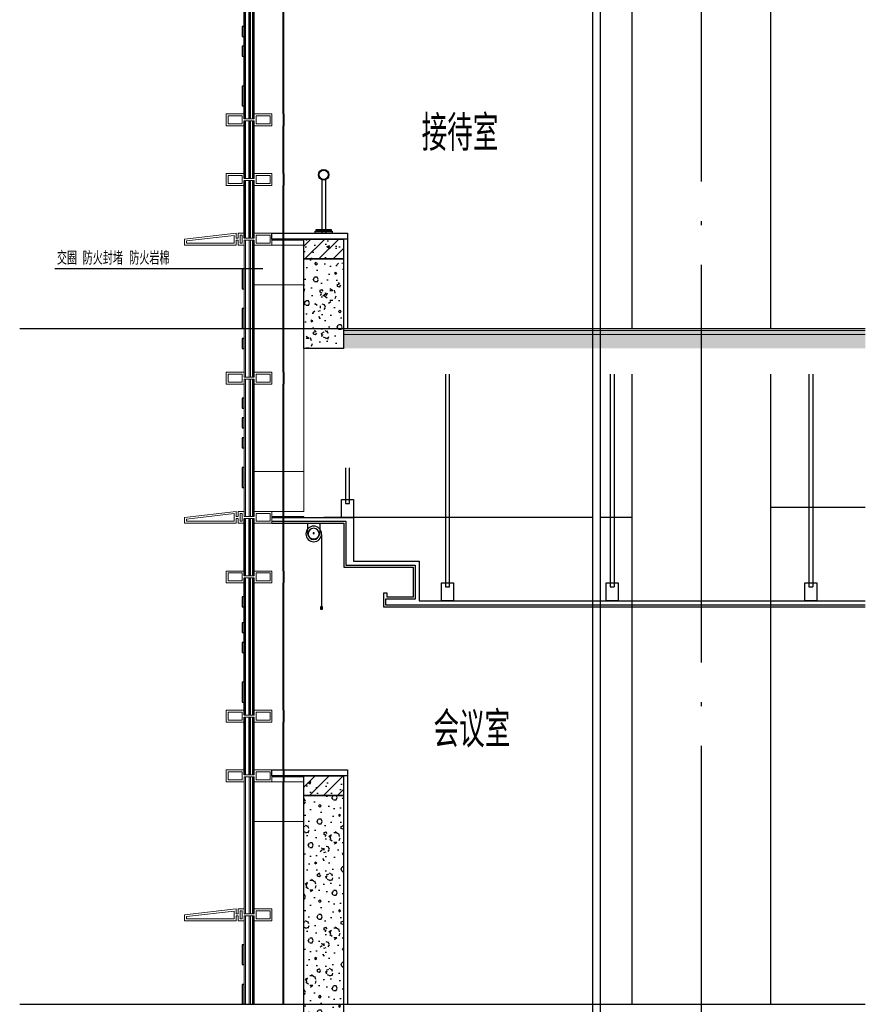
# Model space of a CAD drawing. Extents: x 1147314 to 1218578, y -272074 to -241968.
# Tile 14 of 47: x 1153232 to 1157487, y -256612 to -251658. Entities that reach past the tile are written whole.
import ezdxf

# ---------------------------------------------------------------- set-up
doc = ezdxf.new("R2010")
doc.units = 0
doc.header["$LTSCALE"] = 1000
doc.header["$MEASUREMENT"] = 0
doc.linetypes.add('230303生产综合楼-平面图_t8$0$DOTE', pattern=[2.42, 2, -0.2, 0.02, -0.2])
for name, color, linetype in [('A-DOOR-FIRE', 4, 'Continuous'), ('A-SECT-SURF', 6, 'Continuous'), ('A-看线', 115, 'Continuous'), ('DIM_LEAD', 3, 'Continuous'), ('DIM_SYMB', 3, 'Continuous'), ('DOTE', 1, 'Continuous'), ('FF-窗帘-JYZS', 8, 'Continuous'), ('LY_MC_section A', 140, 'Continuous'), ('PUB_HATCH', 8, 'Continuous'), ('PUB_TEXT', 7, 'Continuous'), ('SURFACE', 6, 'Continuous'), ('WALL', 255, 'Continuous'), ('吊顶', 183, 'Continuous'), ('墙身抹灰', 6, 'Continuous')]:
    doc.layers.add(name, color=color, linetype=linetype)
for name, color, linetype, lineweight in [('A-WALL-INSL', 241, 'Continuous', 0), ('WALL-CURT-GLAZ', 120, 'Continuous', 0), ('WALL-CURT-METL', 211, 'Continuous', 0), ('墙身分层线', 253, 'Continuous', 18)]:
    doc.layers.add(name, color=color, linetype=linetype, lineweight=lineweight)
doc.styles.add('_TCH_DIM', font='SIMPLEX', dxfattribs={"bigfont": 'GBCBIG'})

# ---------------------------------------------------------------- blocks, each defined once
blk = doc.blocks.new('A$C37e4a2ef')
at = {"layer": 'A-看线'}
for points in [[(196, -60), (196, 0)], [(200, -60), (200, 0)]]:
    blk.add_lwpolyline(points, dxfattribs=at)
at = {"layer": 'WALL-CURT-METL'}
for points in [[(140, -60), (50, -60), (50, -35), (0, -35), (0, -60), (-30, -60), (-30, -35), (-40, -35), (-40, -60), (-300, -60), (-300, -30), (-40, 0), (-40, -25), (-30, -25), (-30, 0), (0, 0), (0, -25), (50, -25), (50, 0), (140, 0)], [(-50, -50), (-50, -11.2), (-290, -38.9), (-290, -50)], [(-20, -10), (-10, -10), (-10, -50), (-20, -50)], [(130, -25), (130, -10), (60, -10), (60, -50), (130, -50)]]:
    blk.add_lwpolyline(points, close=True, dxfattribs=at)
blk = doc.blocks.new('A$C42b86bd6')
at = {"layer": 'A-看线'}
for points in [[(286, 0), (286, -60)], [(290, 0), (290, -60)]]:
    blk.add_lwpolyline(points, dxfattribs=at)
at = {"layer": 'WALL-CURT-METL'}
for points in [[(230, -60), (230, 0), (140, 0), (140, -25), (90, -25), (90, 0), (0, 0), (0, -60), (90, -60), (90, -35), (140, -35), (140, -60)], [(80, -25), (80, -10), (10, -10), (10, -50), (80, -50)], [(220, -50), (220, -10), (150, -10), (150, -35), (150, -50)]]:
    blk.add_lwpolyline(points, close=True, dxfattribs=at)
blk = doc.blocks.new('A$C827e71c0')
at = {"layer": 'A-DOOR-FIRE'}
blk.add_blockref('A$C42b86bd6', (-90, 0), dxfattribs=at)
blk = doc.blocks.new('A$Cb5ae1680')
at = {"layer": 'A-看线'}
for points in [[(44, 0), (44, 690)], [(50, 0), (50, 690)], [(196, 25), (196, 665)], [(200, 25), (200, 665)]]:
    blk.add_lwpolyline(points, dxfattribs=at)
at = {"layer": 'LY_MC_section A'}
for points in [[(0, 0), (0, 690)], [(6, 0), (6, 690)], [(25, 0), (25, 690)], [(31, 0), (31, 690)]]:
    blk.add_lwpolyline(points, dxfattribs=at)
blk = doc.blocks.new('A$C071d96ed')
at = {"layer": 'A-看线'}
for points in [[(44, -690), (44, 0)], [(50, -690), (50, 0)], [(196, -665), (196, -25)], [(200, -665), (200, -25)]]:
    blk.add_lwpolyline(points, dxfattribs=at)
at = {"layer": 'WALL-CURT-GLAZ'}
for p, q in [((0, -690), (0, 0)), ((6, -690), (6, 0)), ((25, -690), (25, 0)), ((31, -690), (31, 0))]:
    blk.add_line(p, q, dxfattribs=at)
blk = doc.blocks.new('A$C38d1714a')
at = {"layer": 'A-WALL-INSL'}
blk.add_lwpolyline([(0, 0), (250, 0), (250, -200), (0, -200)], close=True, dxfattribs=at)
blk = doc.blocks.new('A$Ca8bf0082')
at = {"layer": 'FF-窗帘-JYZS'}
blk.add_line((-7.2, -55.8), (-7.2, -424.9), dxfattribs=at)
for points in [[(0, -1.6), (64, -1.6), (64, 0), (0, 0)], [(-11.6, -420.7), (-2.8, -420.7), (-2.8, -432.6), (-11.6, -432.6)], [(-9.6, -422.7), (-4.8, -422.7), (-4.8, -430.6), (-9.6, -430.6)]]:
    blk.add_lwpolyline(points, close=True, dxfattribs=at)
blk.add_lwpolyline([(64, -1.6), (64, -44.8), (63.2, -51.2, -0.871795), (0.8, -51.2), (0, -44.8), (0, -1.6)], format="xyb", dxfattribs=at)
for centre, radius in [((32, -53.2), 39.2), ((32, -53.2), 28), ((32.4, -50.1), 2.73), ((-7.2, -424.9), 1.2)]:
    blk.add_circle(centre, radius, dxfattribs=at)
blk = doc.blocks.new('fr')
at = {"layer": '吊顶'}
for p, q in [((1156202.9, -256841.7), (1156202.9, -257911.6)), ((1156202.9, -256841.7), (1156202.9, -257911.6)), ((1156222.9, -256841.7), (1156222.9, -257911.6)), ((1156222.9, -256841.7), (1156222.9, -257911.6)), ((1157202.9, -256841.7), (1157202.9, -257911.6)), ((1157222.9, -256841.7), (1157222.9, -257911.6)), ((1155374.1, -257911.6), (1155394.1, -257911.6)), ((1156202.9, -257911.6), (1156222.9, -257911.6)), ((1156202.9, -257911.6), (1156222.9, -257911.6)), ((1156202.9, -257911.6), (1156222.9, -257911.6)), ((1156202.9, -257911.6), (1156222.9, -257911.6)), ((1157202.9, -257911.6), (1157222.9, -257911.6)), ((1157202.9, -257911.6), (1157222.9, -257911.6))]:
    blk.add_line(p, q, dxfattribs=at)
for points in [[(1155374.1, -256841.7), (1155374.1, -257911.6), (1155394.1, -257911.6), (1155394.1, -256841.7)], [(1154871.6, -257311.7), (1154871.6, -257491.6), (1154891.6, -257491.6), (1154891.6, -257311.7)], [(1154501.6, -257561.6), (1154911.6, -257561.6), (1154911.6, -257781.6), (1155242.6, -257781.6), (1155242.6, -257981.6), (1157487, -257981.6)], [(1154501.6, -257581.6), (1154872.6, -257581.6), (1154872.6, -257801.6), (1155222.6, -257801.6), (1155222.6, -257973.6), (1155072.6, -257973.6), (1155072.6, -258001.6), (1157487, -258001.6)], [(1154501.6, -257591.6), (1154862.6, -257591.6), (1154862.6, -257811.6), (1155212.6, -257811.6), (1155212.6, -257963.6), (1155081.6, -257963.6), (1155081.6, -257943.6), (1155062.6, -257943.6), (1155062.6, -258011.6), (1157487, -258012.3)]]:
    blk.add_lwpolyline(points, dxfattribs=at)
for points in [[(1154851.6, -257471.6), (1154911.6, -257471.6), (1154911.6, -257561.6), (1154851.6, -257561.6)], [(1155354.1, -257891.6), (1155414.1, -257891.6), (1155414.1, -257981.6), (1155354.1, -257981.6)], [(1156182.9, -257891.6), (1156242.9, -257891.6), (1156242.9, -257981.6), (1156182.9, -257981.6)], [(1156182.9, -257891.6), (1156242.9, -257891.6), (1156242.9, -257981.6), (1156182.9, -257981.6)], [(1157182.9, -257891.6), (1157242.9, -257891.6), (1157242.9, -257981.6), (1157182.9, -257981.6)]]:
    blk.add_lwpolyline(points, close=True, dxfattribs=at)
at = {"layer": 'FF-窗帘-JYZS', "xscale": -1}
blk.add_blockref('A$Ca8bf0082', (1154743.6, -257591.6), dxfattribs=at)

msp = doc.modelspace()

# ---------------------------------------------------------------- hatches: boundary and pattern name
at = {"layer": 'PUB_HATCH'}
h = msp.add_hatch(dxfattribs=at)
h.set_pattern_fill('钢筋混凝土', color=256, scale=20, style=0)
h.set_pattern_definition([(45, (-1050735.197, 116806.666), (-35.3553391, 35.3553391), []), (50, (-1050735.2, 116806.67), (143.4520365, -12.550427), [15, -165]), (355, (-1050735.2, 116806.67), (-27.750267, 150.438427), [12, -132]), (100.4514, (-1050723.24, 116805.62), (115.701876, 137.887908), [12.748038, -140.228422]), (46.1842, (-1050735.2, 116846.67), (213.44821, -33.103803), [22.5, -247.5]), (96.6356, (-1050717.4, 116843.9), (186.932541, 194.823574), [19.122058, -210.3426]), (351.1842, (-1050735.2, 116846.67), (186.93239, 194.82372), [18, -198]), (21, (-1050715.2, 116836.67), (119.3814104, -80.523778), [15, -165]), (326, (-1050715.2, 116836.67), (48.663066, 145.030009), [12, -132]), (71.4514, (-1050705.25, 116829.96), (168.044526, 64.506099), [12.748038, -140.228422]), (37.5, (-1050735.2, 116806.666), (2.4319711, 66.5787708), [0, -130.4, 0, -134, 0, -132.5]), (7.5, (-1050735.2, 116806.666), (52.6139075, 78.8823424), [0, -76.4, 0, -127.4, 0, -50.5]), (327.5, (-1050779.8, 116806.666), (106.7644872, -4.5109743), [0, -50, 0, -156, 0, -207]), (317.5, (-1050799.8, 116806.67), (116.637234, 20.0209965), [0, -65, 0, -103.6, 0, -147])])
h.paths.add_polyline_path([(1154661.6, -252761.6), (1154861.6, -252761.6), (1154861.6, -252861.6), (1154661.6, -252861.6)])
h = msp.add_hatch(dxfattribs=at)
h.set_pattern_fill('加气混凝土', color=256, scale=20, style=0)
h.set_pattern_definition([(0, (-1050664.4, 116733.47), (120, 240), [0, -240]), (0, (-1050804.8, 116701.07), (120, 240), [0, -240]), (0, (-1050726.8, 116698.67), (120, 240), [0, -240]), (0, (-1050641.6, 116769.47), (120, 240), [0, -240]), (0, (-1050741.2, 116686.67), (120, 240), [0, -240]), (0, (-1050617.6, 116920.67), (120, 240), [0, -240]), (0, (-1050690.8, 116901.47), (120, 240), [0, -240]), (0, (-1050652.4, 116871.47), (120, 240), [0, -240]), (0, (-1050848, 116866.67), (120, 240), [0, -240]), (0, (-1050730.4, 116855.87), (120, 240), [0, -240]), (0, (-1050776, 116794.67), (120, 240), [0, -240]), (0, (-1050773.6, 116704.67), (120, 240), [0, -240]), (0, (-1050683.6, 116695.07), (120, 240), [0, -240]), (0, (-1050617.6, 116800.67), (120, 240), [0, -240]), (0, (-1050842, 116763.47), (120, 240), [0, -240]), (0, (-1050821.6, 116804.27), (120, 240), [0, -240]), (0, (-1050728, 116787.47), (120, 240), [0, -240]), (0, (-1050761.6, 116752.67), (120, 240), [0, -240]), (0, (-1050780.8, 116831.87), (120, 240), [0, -240]), (0, (-1050750.8, 116921.87), (120, 240), [0, -240]), (0, (-1050832.4, 116713.07), (120, 240), [0, -240]), (0, (-1050700.4, 116872.67), (120, 240), [0, -240]), (0, (-1050812, 116876.27), (120, 240), [0, -240]), (0, (-1050831.2, 116907.47), (120, 240), [0, -240]), (130.601294, (-1050632.34, 116845.523), (-599.99999337, 720.00000315), [10.536622, -4414.8444]), (18.4349488, (-1050649.483, 116850.095), (599.9999978, 239.9999982), [10.842096, -1507.05116]), (90, (-1050649.48, 116839.81), (120, 240), [10.285714, -469.71426]), (161.565051, (-1050639.197, 116836.38), (-600.000003, 239.9999821), [10.842096, -1507.05116]), (53.1301023, (-1050639.197, 116836.38), (120.0000002, 239.9999999), [11.428572, -1188.5714]), (135, (-1050630.055, 116714.095), (-120.0000145, 239.9999838), [9.697464, -669.12504]), (45, (-1050643.77, 116714.095), (119.9999992, 239.999999), [9.697464, -669.12504]), (135, (-1050636.91, 116707.24), (-120.0000145, 239.9999838), [9.697464, -669.12504]), (45, (-1050636.91, 116707.24), (119.9999992, 239.999999), [9.697464, -669.12504]), (116.565051, (-1050745.48, 116875.24), (-2e-05, 479.999987), [12.77753, -255.5506]), (180, (-1050751.2, 116886.67), (-120, 240), [13.714286, -226.2857]), (63.434949, (-1050770.63, 116875.24), (1e-06, 479.999998), [12.77753, -255.5506]), (116.565051, (-1050764.91, 116863.8), (-2e-05, 479.999987), [12.77753, -255.5506]), (0, (-1050764.9, 116863.8), (120, 240), [13.714286, -226.2857]), (63.434949, (-1050751.2, 116863.8), (1e-06, 479.999998), [12.77753, -255.5506]), (107.102728, (-1050655.1975, 116794.095), (-359.999986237, 1200.000001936), [15.544538, -6513.161]), (143.972626, (-1050659.769, 116808.952), (-2279.9999711, 1679.9999981), [15.544538, -3248.808]), (180, (-1050672.34, 116818.1), (-120, 240), [14.857142, -225.14284]), (36.0273733, (-1050699.769, 116808.952), (2279.99998315, 1679.99998189), [15.544538, -3248.808]), (71.5650511, (-1050704.34, 116795.238), (360.00000185, 1199.99999793), [14.456126, -1503.43712]), (107.102728, (-1050699.769, 116780.38), (-359.999986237, 1200.000001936), [15.544538, -6513.161]), (143.972626, (-1050687.197, 116771.238), (-2279.9999711, 1679.9999981), [15.544538, -3248.808]), (0, (-1050687.2, 116771.24), (120, 240), [14.857142, -225.14284]), (36.0273733, (-1050672.34, 116771.238), (2279.99998315, 1679.99998189), [15.544538, -3248.808]), (71.5650511, (-1050659.77, 116780.38), (360.00000185, 1199.99999793), [14.456126, -1503.43712]), (150.255118, (-1050652.912, 116906.095), (-360.00000085, 239.99999703), [9.214008, -1925.72784]), (90, (-1050660.91, 116901.52), (120, 240), [9.142858, -470.8571]), (29.7448813, (-1050660.912, 116901.523), (360.0000002, 239.99999888), [9.214008, -1925.72784]), (116.565051, (-1050708.91, 116735.8), (-2e-05, 479.999987), [12.77753, -255.5506]), (168.690067, (-1050714.626, 116747.238), (-1080.0000008, 239.99999398), [11.654902, -2435.8742]), (41.1859251, (-1050735.197, 116741.523), (2999.999981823, 2639.999976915), [12.148738, -5090.3208]), (90, (-1050735.2, 116730.1), (120, 240), [11.428572, -468.5714]), (138.814074, (-1050726.055, 116722.095), (-2999.999946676, 2640.000016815), [12.148738, -5090.3208]), (16.6992442, (-1050726.055, 116722.095), (3959.999970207, 1199.99998743), [11.93178, -4999.415]), (60.9453959, (-1050714.626, 116725.523), (119.99999968, 239.99999788), [11.766434, -4930.1358]), (109.983106, (-1050809.483, 116836.38), (-600.00000226, 1679.999995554), [13.3768, -5604.879]), (155.556045, (-1050814.055, 116848.952), (-1560.000005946, 719.99998504), [13.809194, -5786.0526]), (24.4439547, (-1050839.197, 116848.952), (1560.00000078, 719.999996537), [13.809194, -5786.0526]), (70.0168934, (-1050843.769, 116836.38), (600.00000181, 1679.99999583), [13.3768, -5604.879]), (109.983106, (-1050839.197, 116823.809), (-600.00000226, 1679.999995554), [13.3768, -5604.879]), (160.016893, (-1050826.626, 116819.238), (-600.00000035, 239.99998907), [13.3768, -2795.751]), (19.9831065, (-1050826.626, 116819.238), (599.9999967, 239.99999962), [13.3768, -2795.751]), (70.0168934, (-1050814.055, 116823.809), (600.00000181, 1679.99999583), [13.3768, -5604.879]), (122.005383, (-1050720.34, 116814.666), (-120.0000161, 239.99998775), [10.781693, -2253.3736]), (18.4349488, (-1050736.34, 116820.38), (599.9999978, 239.9999982), [10.842096, -1507.05116]), (90, (-1050736.34, 116810.1), (120, 240), [10.285714, -469.71426]), (161.565051, (-1050726.055, 116806.666), (-600.000003, 239.9999821), [10.842096, -1507.05116]), (54.4623222, (-1050726.055, 116806.666), (839.99999878, 1199.9999982), [9.831228, -4119.2846]), (116.565051, (-1050790.05, 116756.38), (-2e-05, 479.999987), [12.77753, -255.5506]), (180, (-1050795.77, 116767.8), (-120, 240), [12.571428, -227.42856]), (59.0362434, (-1050815.197, 116756.38), (120.0000004, 239.99999884), [13.32789, -2785.5288]), (120.963756, (-1050808.34, 116744.952), (-120.0000164, 239.99998898), [13.32789, -2785.5288]), (0, (-1050808.34, 116744.95), (120, 240), [12.571428, -227.42856]), (63.434949, (-1050795.77, 116744.95), (1e-06, 479.999998), [12.77753, -255.5506])])
h.paths.add_polyline_path([(1154661.6, -252861.6), (1154861.6, -252861.6), (1154861.6, -253311.6), (1154661.6, -253311.6)])
h = msp.add_hatch(dxfattribs=at)
h.set_pattern_fill('钢筋混凝土', color=256, scale=20, style=0)
h.set_pattern_definition([(45, (-8995.94, -44560.97), (-35.355339, 35.355339), []), (50, (-8995.94, -44560.97), (143.452037, -12.550427), [15, -165]), (355, (-8995.94, -44560.97), (-27.750267, 150.438427), [12, -132]), (100.4514, (-8983.99, -44562.02), (115.701876, 137.887908), [12.748038, -140.228422]), (46.1842, (-8995.94, -44520.97), (213.44821, -33.103803), [22.5, -247.5]), (96.6356, (-8978.15, -44523.73), (186.93254, 194.823574), [19.122058, -210.3426]), (351.1842, (-8995.94, -44520.97), (186.93239, 194.82372), [18, -198]), (21, (-8975.94, -44530.97), (119.38141, -80.523778), [15, -165]), (326, (-8975.94, -44530.97), (48.663066, 145.030009), [12, -132]), (71.4514, (-8965.99, -44537.68), (168.044526, 64.5061), [12.748038, -140.228422]), (37.5, (-8995.94, -44560.97), (2.431971, 66.5787708), [0, -130.4, 0, -134, 0, -132.5]), (7.5, (-8995.94, -44560.97), (52.6139075, 78.8823424), [0, -76.4, 0, -127.4, 0, -50.5]), (327.5, (-9040.54, -44560.97), (106.7644872, -4.5109743), [0, -50, 0, -156, 0, -207]), (317.5, (-9060.54, -44560.97), (116.637234, 20.0209965), [0, -65, 0, -103.6, 0, -147])])
h.paths.add_polyline_path([(1154661.6, -255461.6), (1154861.6, -255461.6), (1154861.6, -255561.6), (1154661.6, -255561.6)])
h = msp.add_hatch(dxfattribs=at)
h.set_pattern_fill('加气混凝土', color=256, scale=20, style=0)
h.set_pattern_definition([(0, (-8925.14, -44634.17), (120, 240), [0, -240]), (0, (-9065.54, -44666.57), (120, 240), [0, -240]), (0, (-8987.54, -44668.97), (120, 240), [0, -240]), (0, (-8902.34, -44598.17), (120, 240), [0, -240]), (0, (-9001.94, -44680.97), (120, 240), [0, -240]), (0, (-8878.34, -44446.97), (120, 240), [0, -240]), (0, (-8951.54, -44466.17), (120, 240), [0, -240]), (0, (-8913.14, -44496.17), (120, 240), [0, -240]), (0, (-9108.74, -44500.97), (120, 240), [0, -240]), (0, (-8991.14, -44511.77), (120, 240), [0, -240]), (0, (-9036.74, -44572.97), (120, 240), [0, -240]), (0, (-9034.34, -44662.97), (120, 240), [0, -240]), (0, (-8944.34, -44672.57), (120, 240), [0, -240]), (0, (-8878.34, -44566.97), (120, 240), [0, -240]), (0, (-9102.74, -44604.17), (120, 240), [0, -240]), (0, (-9082.34, -44563.37), (120, 240), [0, -240]), (0, (-8988.74, -44580.17), (120, 240), [0, -240]), (0, (-9022.34, -44614.97), (120, 240), [0, -240]), (0, (-9041.54, -44535.77), (120, 240), [0, -240]), (0, (-9011.54, -44445.77), (120, 240), [0, -240]), (0, (-9093.14, -44654.57), (120, 240), [0, -240]), (0, (-8961.14, -44494.97), (120, 240), [0, -240]), (0, (-9072.74, -44491.37), (120, 240), [0, -240]), (0, (-9091.94, -44460.17), (120, 240), [0, -240]), (130.601294, (-8893.084, -44522.114), (-599.99999337, 720.00000315), [10.53662, -4414.8444]), (18.4349488, (-8910.227, -44517.543), (599.9999978, 239.9999982), [10.842096, -1507.05116]), (90, (-8910.23, -44527.83), (120, 240), [10.285714, -469.71426]), (161.565051, (-8899.94, -44531.257), (-600.000003, 239.9999821), [10.842096, -1507.05116]), (53.1301023, (-8899.94, -44531.257), (120.0000002, 239.9999999), [11.42857, -1188.5714]), (135, (-8890.8, -44653.54), (-120.0000145, 239.999984), [9.697464, -669.12504]), (45, (-8904.51, -44653.54), (119.999999, 239.999999), [9.697464, -669.12504]), (135, (-8897.655, -44660.4), (-120.0000145, 239.999984), [9.697464, -669.12504]), (45, (-8897.655, -44660.4), (119.999999, 239.999999), [9.697464, -669.12504]), (116.56505, (-9006.23, -44492.4), (-2e-05, 479.999987), [12.77753, -255.5506]), (180, (-9011.94, -44480.97), (-120, 240), [13.714286, -226.2857]), (63.434949, (-9031.37, -44492.4), (1e-06, 479.999998), [12.77753, -255.5506]), (116.56505, (-9025.66, -44503.83), (-2e-05, 479.999987), [12.77753, -255.5506]), (0, (-9025.66, -44503.83), (120, 240), [13.714286, -226.2857]), (63.434949, (-9011.94, -44503.83), (1e-06, 479.999998), [12.77753, -255.5506]), (107.102728, (-8915.941, -44573.543), (-359.99998624, 1200.000001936), [15.54454, -6513.161]), (143.972626, (-8920.513, -44558.686), (-2279.9999711, 1679.9999981), [15.54454, -3248.808]), (180, (-8933.08, -44549.54), (-120, 240), [14.85714, -225.14284]), (36.0273733, (-8960.513, -44558.686), (2279.99998315, 1679.9999819), [15.54454, -3248.808]), (71.565051, (-8965.084, -44572.4), (360.0000018, 1199.9999979), [14.456126, -1503.43712]), (107.102728, (-8960.513, -44587.257), (-359.99998624, 1200.000001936), [15.54454, -6513.161]), (143.972626, (-8947.941, -44596.4), (-2279.9999711, 1679.9999981), [15.54454, -3248.808]), (0, (-8947.94, -44596.4), (120, 240), [14.85714, -225.14284]), (36.0273733, (-8933.084, -44596.4), (2279.99998315, 1679.9999819), [15.54454, -3248.808]), (71.565051, (-8920.513, -44587.257), (360.0000018, 1199.9999979), [14.456126, -1503.43712]), (150.255118, (-8913.655, -44461.543), (-360.00000085, 239.999997), [9.21401, -1925.72784]), (90, (-8921.66, -44466.11), (120, 240), [9.14286, -470.8571]), (29.7448813, (-8921.655, -44466.114), (360.0000002, 239.9999989), [9.21401, -1925.72784]), (116.56505, (-8969.66, -44631.83), (-2e-05, 479.999987), [12.77753, -255.5506]), (168.690067, (-8975.37, -44620.4), (-1080.0000008, 239.999994), [11.6549, -2435.8742]), (41.1859251, (-8995.941, -44626.114), (2999.99998182, 2639.99997692), [12.14874, -5090.3208]), (90, (-8995.94, -44637.54), (120, 240), [11.42857, -468.5714]), (138.814074, (-8986.798, -44645.543), (-2999.99994668, 2640.00001681), [12.14874, -5090.3208]), (16.6992442, (-8986.798, -44645.543), (3959.99997021, 1199.99998743), [11.93178, -4999.415]), (60.9453959, (-8975.37, -44642.114), (119.99999968, 239.99999788), [11.766434, -4930.1358]), (109.983106, (-9070.227, -44531.257), (-600.00000226, 1679.99999555), [13.3768, -5604.879]), (155.556045, (-9074.798, -44518.686), (-1560.00000595, 719.99998504), [13.809194, -5786.0526]), (24.4439547, (-9099.941, -44518.686), (1560.00000078, 719.99999654), [13.809194, -5786.0526]), (70.0168934, (-9104.513, -44531.257), (600.00000181, 1679.99999583), [13.3768, -5604.879]), (109.983106, (-9099.941, -44543.828), (-600.00000226, 1679.99999555), [13.3768, -5604.879]), (160.016893, (-9087.37, -44548.4), (-600.00000035, 239.99998907), [13.3768, -2795.751]), (19.9831065, (-9087.37, -44548.4), (599.9999967, 239.99999962), [13.3768, -2795.751]), (70.0168934, (-9074.798, -44543.828), (600.00000181, 1679.99999583), [13.3768, -5604.879]), (122.005383, (-8981.084, -44552.971), (-120.0000161, 239.99998775), [10.781693, -2253.3736]), (18.4349488, (-8997.084, -44547.257), (599.9999978, 239.9999982), [10.842096, -1507.05116]), (90, (-8997.08, -44557.54), (120, 240), [10.285714, -469.71426]), (161.565051, (-8986.8, -44560.97), (-600.000003, 239.9999821), [10.842096, -1507.05116]), (54.4623222, (-8986.798, -44560.971), (839.99999878, 1199.9999982), [9.83123, -4119.2846]), (116.56505, (-9050.8, -44611.26), (-2e-05, 479.999987), [12.77753, -255.5506]), (180, (-9056.51, -44599.83), (-120, 240), [12.57143, -227.42856]), (59.0362434, (-9075.941, -44611.257), (120.0000004, 239.99999884), [13.32789, -2785.5288]), (120.963756, (-9069.084, -44622.686), (-120.0000164, 239.99998898), [13.32789, -2785.5288]), (0, (-9069.08, -44622.69), (120, 240), [12.57143, -227.42856]), (63.434949, (-9056.51, -44622.69), (1e-06, 479.999998), [12.77753, -255.5506])])
h.paths.add_polyline_path([(1154661.6, -255561.6), (1154861.6, -255561.6), (1154861.6, -256711.6), (1154661.6, -256711.6)])

# ---------------------------------------------------------------- linework, layer by layer
at = {"layer": 'A-WALL-INSL'}
for points in [[(1154661.6, -253211.6), (1154661.6, -252991.6), (1154561.6, -252991.6), (1154561.6, -253211.6)], [(1154561.6, -253211.6), (1154561.6, -253931.6), (1154661.6, -253931.6), (1154661.6, -253211.6)], [(1154661.6, -256611.6), (1154661.6, -255691.6), (1154561.6, -255691.6), (1154561.6, -256611.6)]]:
    msp.add_lwpolyline(points, dxfattribs=at)
at = {"layer": 'A-看线'}
for p, q in [((1156311.6, -250441.6), (1156311.6, -253211.6)), ((1157011.6, -253211.6), (1157011.6, -250441.6)), ((1156311.6, -253441.6), (1156311.6, -256611.6)), ((1157011.6, -256611.6), (1157011.6, -253441.6))]:
    msp.add_line(p, q, dxfattribs=at)
for points in [[(1154405.6, -252456.6), (1154405.6, -252166.6)], [(1154411.6, -252456.6), (1154411.6, -252166.6)], [(1154557.6, -252431.6), (1154557.6, -252191.6)], [(1154561.6, -252431.6), (1154561.6, -252191.6)], [(1154405.6, -252756.6), (1154405.6, -252466.6)], [(1154411.6, -252756.6), (1154411.6, -252466.6)], [(1154557.6, -252731.6), (1154557.6, -252491.6)], [(1154561.6, -252731.6), (1154561.6, -252491.6)], [(1154405.6, -253211.6), (1154405.6, -252766.6)], [(1154411.6, -253211.6), (1154411.6, -252766.6)], [(1154557.6, -253211.6), (1154557.6, -252791.6)], [(1154561.6, -253211.6), (1154561.6, -252791.6)], [(1154405.6, -253456.6), (1154405.6, -253211.6)], [(1154411.6, -253456.6), (1154411.6, -253211.6)], [(1154557.6, -253431.6), (1154557.6, -253211.6)], [(1154561.6, -253431.6), (1154561.6, -253211.6)], [(1157487, -254111.6), (1157011.6, -254111.6)], [(1154405.6, -254456.6), (1154405.6, -254166.6)], [(1154411.6, -254456.6), (1154411.6, -254166.6)], [(1156311.6, -254161.6), (1154761.6, -254161.6)], [(1154557.6, -254431.6), (1154557.6, -254191.6)], [(1154561.6, -254431.6), (1154561.6, -254191.6)], [(1154405.6, -255456.6), (1154405.6, -255166.6)], [(1154411.6, -255456.6), (1154411.6, -255166.6)], [(1154557.6, -255431.6), (1154557.6, -255191.6)], [(1154561.6, -255431.6), (1154561.6, -255191.6)], [(1154405.6, -256611.6), (1154405.6, -256166.6)], [(1154411.6, -256611.6), (1154411.6, -256166.6)], [(1154557.6, -256611.6), (1154557.6, -256191.6)], [(1154561.6, -256611.6), (1154561.6, -256191.6)]]:
    msp.add_lwpolyline(points, dxfattribs=at)
at = {"layer": 'DIM_LEAD'}
msp.add_line((1154454.8, -252911.6), (1153408.8, -252911.6), dxfattribs=at)
at = {"layer": 'DOTE', "linetype": '230303生产综合楼-平面图_t8$0$DOTE'}
for p, q in [((1156661.6, -243211.6), (1156661.6, -270831.8)), ((1153232.1, -253211.6), (1157487, -253211.6)), ((1153232.1, -256611.6), (1157487, -256611.6))]:
    msp.add_line(p, q, dxfattribs=at)
at = {"layer": 'LY_MC_section A', "color": 41}
for points in [[(1154361.6, -251691.6), (1154351.6, -251691.6), (1154351.6, -251741.6), (1154361.6, -251741.6)], [(1154361.6, -251791.6), (1154351.6, -251791.6), (1154351.6, -251841.6), (1154361.6, -251841.6)], [(1154361.6, -251991.6), (1154351.6, -251991.6), (1154351.6, -252091.6), (1154361.6, -252091.6)], [(1154361.6, -252911.6), (1154351.6, -252911.6), (1154351.6, -253011.6), (1154361.6, -253011.6)], [(1154361.6, -253111.6), (1154351.6, -253111.6), (1154351.6, -253211.6), (1154361.6, -253211.6)], [(1154361.6, -253261.6), (1154351.6, -253261.6), (1154351.6, -253311.6), (1154361.6, -253311.6)], [(1154361.6, -253561.6), (1154351.6, -253561.6), (1154351.6, -253611.6), (1154361.6, -253611.6)], [(1154361.6, -253661.6), (1154351.6, -253661.6), (1154351.6, -253711.6), (1154361.6, -253711.6)], [(1154361.6, -253761.6), (1154351.6, -253761.6), (1154351.6, -253811.6), (1154361.6, -253811.6)], [(1154361.6, -253911.6), (1154351.6, -253911.6), (1154351.6, -254011.6), (1154361.6, -254011.6)], [(1154361.6, -254561.6), (1154351.6, -254561.6), (1154351.6, -254611.6), (1154361.6, -254611.6)], [(1154361.6, -254691.6), (1154351.6, -254691.6), (1154351.6, -254741.6), (1154361.6, -254741.6)], [(1154361.6, -254791.6), (1154351.6, -254791.6), (1154351.6, -254841.6), (1154361.6, -254841.6)], [(1154361.6, -254991.6), (1154351.6, -254991.6), (1154351.6, -255091.6), (1154361.6, -255091.6)], [(1154361.6, -256311.6), (1154351.6, -256311.6), (1154351.6, -256411.6), (1154361.6, -256411.6)], [(1154361.6, -256511.6), (1154351.6, -256511.6), (1154351.6, -256611.6), (1154361.6, -256611.6)]]:
    msp.add_lwpolyline(points, close=True, dxfattribs=at)
at = {"layer": 'LY_MC_section A'}
for points in [[(1154361.6, -252456.6), (1154361.6, -252166.6)], [(1154367.6, -252456.6), (1154367.6, -252166.6)], [(1154386.6, -252456.6), (1154386.6, -252166.6)], [(1154392.6, -252456.6), (1154392.6, -252166.6)], [(1154361.6, -252756.6), (1154361.6, -252466.6)], [(1154367.6, -252756.6), (1154367.6, -252466.6)], [(1154386.6, -252756.6), (1154386.6, -252466.6)], [(1154392.6, -252756.6), (1154392.6, -252466.6)], [(1154361.6, -254456.6), (1154361.6, -254166.6)], [(1154367.6, -254456.6), (1154367.6, -254166.6)], [(1154386.6, -254456.6), (1154386.6, -254166.6)], [(1154392.6, -254456.6), (1154392.6, -254166.6)], [(1154361.6, -255456.6), (1154361.6, -255166.6)], [(1154367.6, -255456.6), (1154367.6, -255166.6)], [(1154386.6, -255456.6), (1154386.6, -255166.6)], [(1154392.6, -255456.6), (1154392.6, -255166.6)]]:
    msp.add_lwpolyline(points, dxfattribs=at)
at = {"layer": 'WALL'}
for points in [[(1154661.6, -252761.6), (1154861.6, -252761.6), (1154861.6, -252861.6), (1154661.6, -252861.6)], [(1154661.6, -252861.6), (1154861.6, -252861.6), (1154861.6, -253311.6), (1154661.6, -253311.6)], [(1154661.6, -255461.6), (1154861.6, -255461.6), (1154861.6, -255561.6), (1154661.6, -255561.6)], [(1154661.6, -255561.6), (1154861.6, -255561.6), (1154861.6, -256711.6), (1154661.6, -256711.6)]]:
    msp.add_lwpolyline(points, close=True, dxfattribs=at)
at = {"layer": 'WALL-CURT-GLAZ'}
for p, q in [((1154361.6, -253211.6), (1154361.6, -252766.6)), ((1154367.6, -253211.6), (1154367.6, -252766.6)), ((1154386.6, -253211.6), (1154386.6, -252766.6)), ((1154392.6, -253211.6), (1154392.6, -252766.6)), ((1154361.6, -253456.6), (1154361.6, -253211.6)), ((1154367.6, -253456.6), (1154367.6, -253211.6)), ((1154386.6, -253456.6), (1154386.6, -253211.6)), ((1154392.6, -253456.6), (1154392.6, -253211.6)), ((1154361.6, -256611.6), (1154361.6, -256166.6)), ((1154367.6, -256611.6), (1154367.6, -256166.6)), ((1154386.6, -256611.6), (1154386.6, -256166.6)), ((1154392.6, -256611.6), (1154392.6, -256166.6))]:
    msp.add_line(p, q, dxfattribs=at)
for points in [[(1154501.6, -252761.6), (1154661.6, -252761.6), (1154661.6, -252766.6), (1154501.6, -252766.6)], [(1154501.6, -254156.6), (1154661.6, -254156.6), (1154661.6, -254161.6), (1154501.6, -254161.6)], [(1154501.6, -255461.6), (1154661.6, -255461.6), (1154661.6, -255466.6), (1154501.6, -255466.6)]]:
    msp.add_lwpolyline(points, close=True, dxfattribs=at)
at = {"layer": '吊顶'}
for points in [[(1154752.6, -252463), (1154752.6, -252731.6)], [(1154770.6, -252463), (1154770.6, -252731.6)]]:
    msp.add_lwpolyline(points, dxfattribs=at)
for points in [[(1154805, -252731.6), (1154718.2, -252731.6), (1154718.2, -252722.3), (1154805, -252722.3)], [(1154798.6, -252722.3), (1154723.7, -252722.3), (1154723.7, -252713.1), (1154798.6, -252713.1)]]:
    msp.add_lwpolyline(points, close=True, dxfattribs=at)
for radius in [26.5, 23.5]:
    msp.add_circle((1154761.6, -252438.1), radius, dxfattribs=at)
at = {"layer": '墙身抹灰'}
for points in [[(1154501.6, -252731.6), (1154881.6, -252731.6), (1154881.6, -252761.6), (1154501.6, -252761.6)], [(1154501.6, -255431.6), (1154881.6, -255431.6), (1154881.6, -255461.6), (1154501.6, -255461.6)]]:
    msp.add_lwpolyline(points, close=True, dxfattribs=at)
for points in [[(1154501.6, -252761.6), (1154861.6, -252761.6), (1154861.6, -253211.6)], [(1154881.6, -252761.6), (1154881.6, -253211.6)], [(1154501.6, -255461.6), (1154861.6, -255461.6), (1154861.6, -256611.6)], [(1154881.6, -255461.6), (1154881.6, -256611.6)]]:
    msp.add_lwpolyline(points, dxfattribs=at)

# ---------------------------------------------------------------- block references
at = {"layer": 'A-DOOR-FIRE'}
for name, p in [('A$C37e4a2ef', (1154361.6, -252731.6)), ('A$C37e4a2ef', (1154361.6, -252731.6)), ('A$C827e71c0', (1154361.6, -253431.6)), ('A$C37e4a2ef', (1154361.6, -254131.6)), ('A$C42b86bd6', (1154271.6, -254431.6)), ('A$C37e4a2ef', (1154361.6, -256131.6)), ('A$C37e4a2ef', (1154361.6, -256131.6))]:
    msp.add_blockref(name, p, dxfattribs=at)
at = {"layer": 'LY_MC_section A'}
for p in [(1154271.6, -252131.6), (1154271.6, -252431.6), (1154271.6, -255131.6), (1154271.6, -255431.6)]:
    msp.add_blockref('A$C42b86bd6', p, dxfattribs=at)
at = {"layer": 'SURFACE'}
for name, p in [('A$Cb5ae1680', (1154361.6, -252156.6)), ('A$C38d1714a', (1154411.6, -252791.6)), ('A$C071d96ed', (1154361.6, -253466.6)), ('A$C38d1714a', (1154411.6, -253931.6)), ('A$Cb5ae1680', (1154361.6, -255156.6)), ('A$C071d96ed', (1154361.6, -255466.6)), ('A$C38d1714a', (1154411.6, -255491.6))]:
    msp.add_blockref(name, p, dxfattribs=at)

# ---------------------------------------------------------------- texts
at = {"layer": 'PUB_TEXT', "style": '_TCH_DIM'}
for s, height, p in [('接待室', 178.72, (1155254.4, -252317.9)), ('交圈', 67.52, (1153419.3, -252890.6)), ('防火封堵', 67.52, (1153548.9, -252890.6)), ('防火岩棉', 67.52, (1153783.5, -252890.6)), ('会议室', 178.72, (1155314.4, -255317.9))]:
    msp.add_text(s, height=height, dxfattribs=at).set_placement(p)

# ---------------------------------------------------------------- next in the draw order: wipeouts: each hides what was drawn before it
msp.add_wipeout([(1156153.6, -243211.6), (1156153.6, -270625.8), (1156113.6, -270625.8), (1156113.6, -243211.6)]).dxf.layer = 'DIM_SYMB'

# ---------------------------------------------------------------- next in the draw order: hatches: boundary and pattern name
at = {"layer": 'PUB_HATCH'}
h = msp.add_hatch(dxfattribs=at)
h.set_pattern_fill('加气混凝土', color=256, scale=10, style=0)
h.set_pattern_definition([(0, (3504.62, -32705.65), (60, 120), [0, -120]), (0, (3434.42, -32721.85), (60, 120), [0, -120]), (0, (3473.42, -32723.05), (60, 120), [0, -120]), (0, (3516.02, -32687.65), (60, 120), [0, -120]), (0, (3466.22, -32729.05), (60, 120), [0, -120]), (0, (3528.02, -32612.05), (60, 120), [0, -120]), (0, (3491.42, -32621.65), (60, 120), [0, -120]), (0, (3510.62, -32636.65), (60, 120), [0, -120]), (0, (3412.82, -32639.05), (60, 120), [0, -120]), (0, (3471.62, -32644.45), (60, 120), [0, -120]), (0, (3448.82, -32675.05), (60, 120), [0, -120]), (0, (3450.02, -32720.05), (60, 120), [0, -120]), (0, (3495.02, -32724.85), (60, 120), [0, -120]), (0, (3528.02, -32672.05), (60, 120), [0, -120]), (0, (3415.82, -32690.65), (60, 120), [0, -120]), (0, (3426.02, -32670.25), (60, 120), [0, -120]), (0, (3472.82, -32678.65), (60, 120), [0, -120]), (0, (3456.02, -32696.05), (60, 120), [0, -120]), (0, (3446.42, -32656.45), (60, 120), [0, -120]), (0, (3461.42, -32611.45), (60, 120), [0, -120]), (0, (3420.62, -32715.85), (60, 120), [0, -120]), (0, (3486.62, -32636.05), (60, 120), [0, -120]), (0, (3430.82, -32634.25), (60, 120), [0, -120]), (0, (3421.22, -32618.65), (60, 120), [0, -120]), (130.601294, (3520.65, -32649.6225), (-299.999996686, 360.000001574), [5.268311, -2207.4222]), (18.4349488, (3512.078, -32647.337), (299.9999989, 119.9999991), [5.421048, -753.52558]), (90, (3512.08, -32652.48), (60, 120), [5.142857, -234.85713]), (161.565051, (3517.221, -32654.194), (-300.0000015, 119.99999105), [5.421048, -753.52558]), (53.1301023, (3517.22, -32654.194), (60.0000001, 119.99999994), [5.714286, -594.2857]), (135, (3521.793, -32715.337), (-60.0000073, 119.9999919), [4.848732, -334.56252]), (45, (3514.935, -32715.337), (59.9999996, 119.9999995), [4.848732, -334.56252]), (135, (3518.364, -32718.765), (-60.0000073, 119.9999919), [4.848732, -334.56252]), (45, (3518.364, -32718.765), (59.9999996, 119.9999995), [4.848732, -334.56252]), (116.565051, (3464.08, -32634.77), (-1e-05, 239.999993), [6.388765, -127.7753]), (180, (3461.22, -32629.05), (-60, 120), [6.857143, -113.14285]), (63.434949, (3451.51, -32634.77), (5e-07, 239.999999), [6.388765, -127.7753]), (116.565051, (3454.36, -32640.48), (-1e-05, 239.999993), [6.388765, -127.7753]), (0, (3454.36, -32640.48), (60, 120), [6.857143, -113.14285]), (63.434949, (3461.22, -32640.48), (5e-07, 239.999999), [6.388765, -127.7753]), (107.102728, (3509.221, -32675.337), (-179.999993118, 600.000000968), [7.772269, -3256.5805]), (143.972626, (3506.935, -32667.908), (-1139.99998555, 839.99999905), [7.772269, -1624.404]), (180, (3500.65, -32663.34), (-60, 120), [7.428571, -112.57142]), (36.0273733, (3486.935, -32667.908), (1139.999991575, 839.999990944), [7.772269, -1624.404]), (71.5650511, (3484.65, -32674.765), (180.00000092, 599.99999897), [7.228063, -751.71856]), (107.102728, (3486.9354, -32682.194), (-179.999993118, 600.000000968), [7.772269, -3256.5805]), (143.972626, (3493.221, -32686.765), (-1139.99998555, 839.99999905), [7.772269, -1624.404]), (0, (3493.22, -32686.77), (60, 120), [7.428571, -112.57142]), (36.0273733, (3500.65, -32686.765), (1139.999991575, 839.999990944), [7.772269, -1624.404]), (71.5650511, (3506.935, -32682.194), (180.00000092, 599.99999897), [7.228063, -751.71856]), (150.255118, (3510.364, -32619.337), (-180.00000043, 119.99999851), [4.607004, -962.86392]), (90, (3506.364, -32621.62), (60, 120), [4.571429, -235.42855]), (29.7448813, (3506.364, -32621.623), (180.0000001, 119.99999944), [4.607004, -962.86392]), (116.565051, (3482.36, -32704.48), (-1e-05, 239.999993), [6.388765, -127.7753]), (168.690067, (3479.507, -32698.765), (-540.0000004, 119.99999699), [5.827451, -1217.9371]), (41.1859251, (3469.221, -32701.6225), (1499.999990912, 1319.999988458), [6.074369, -2545.1604]), (90, (3469.22, -32707.337), (60, 120), [5.714286, -234.2857]), (138.814074, (3473.7925, -32711.337), (-1499.999973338, 1320.000008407), [6.074369, -2545.1604]), (16.6992442, (3473.7925, -32711.337), (1979.999985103, 599.999993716), [5.96589, -2499.7075]), (60.9453959, (3479.507, -32709.6225), (59.99999984, 119.999998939), [5.883217, -2465.0679]), (109.983106, (3432.078, -32654.194), (-300.00000113, 839.999997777), [6.6884, -2802.4395]), (155.556045, (3429.7925, -32647.908), (-780.000002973, 359.99999252), [6.904597, -2893.0263]), (24.4439547, (3417.221, -32647.908), (780.00000039, 359.999998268), [6.904597, -2893.0263]), (70.0168934, (3414.9354, -32654.194), (300.000000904, 839.999997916), [6.6884, -2802.4395]), (109.983106, (3417.221, -32660.4797), (-300.00000113, 839.999997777), [6.6884, -2802.4395]), (160.016893, (3423.507, -32662.765), (-300.00000018, 119.99999453), [6.6884, -1397.8755]), (19.9831065, (3423.507, -32662.765), (299.99999835, 119.99999981), [6.6884, -1397.8755]), (70.0168934, (3429.7925, -32660.4797), (300.000000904, 839.999997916), [6.6884, -2802.4395]), (122.005383, (3476.65, -32665.051), (-60.00000805, 119.99999387), [5.390846, -1126.6868]), (18.4349488, (3468.65, -32662.194), (299.9999989, 119.9999991), [5.421048, -753.52558]), (90, (3468.65, -32667.337), (60, 120), [5.142857, -234.85713]), (161.565051, (3473.793, -32669.051), (-300.0000015, 119.99999105), [5.421048, -753.52558]), (54.4623222, (3473.7925, -32669.051), (419.99999939, 599.9999991), [4.915614, -2059.6423]), (116.565051, (3441.79, -32694.19), (-1e-05, 239.999993), [6.388765, -127.7753]), (180, (3438.94, -32688.48), (-60, 120), [6.285714, -113.71428]), (59.0362434, (3429.221, -32694.194), (60.000000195, 119.99999942), [6.663946, -1392.7644]), (120.963756, (3432.65, -32699.908), (-60.0000082, 119.99999449), [6.663946, -1392.7644]), (0, (3432.65, -32699.91), (60, 120), [6.285714, -113.71428]), (63.434949, (3438.94, -32699.91), (5e-07, 239.999999), [6.388765, -127.7753])])
h.paths.add_polyline_path([(1157487, -253311.6), (1157487, -253241.6), (1154861.6, -253241.6), (1154861.6, -253311.6)])
at = {"layer": '墙身分层线'}
h = msp.add_hatch(dxfattribs=at)
h.set_pattern_fill('混凝土', color=256, scale=10)
h.set_pattern_definition([(50, (3469.22, -32669.05), (71.7260183, -6.2752135), [7.5, -82.5]), (355, (3469.22, -32669.05), (-13.8751334, 75.2192134), [6, -66]), (100.4514, (3475.2, -32669.574), (57.850938, 68.9439542), [6.374019, -70.114211]), (46.1842, (3469.22, -32649.05), (106.724105, -16.5519014), [11.25, -123.75]), (96.6356, (3478.11, -32650.43), (93.466271, 97.411787), [9.561029, -105.1713]), (351.1842, (3469.22, -32649.05), (93.466195, 97.41186), [9, -99]), (21, (3479.22, -32654.05), (59.6907052, -40.261889), [7.5, -82.5]), (326, (3479.22, -32654.05), (24.331533, 72.5150045), [6, -66]), (71.4514, (3484.195, -32657.406), (84.022263, 32.2530497), [6.374019, -70.114211]), (37.5, (3469.22, -32669.05), (1.21598553, 33.2893854), [0, -65.2, 0, -67, 0, -66.25]), (7.5, (3469.22, -32669.05), (26.3069537, 39.4411712), [0, -38.2, 0, -63.7, 0, -25.25]), (327.5, (3446.92, -32669.05), (53.3822436, -2.2554872), [0, -25, 0, -78, 0, -103.5]), (317.5, (3436.92, -32669.05), (58.318617, 10.0104982), [0, -32.5, 0, -51.8, 0, -73.5])])
h.paths.add_polyline_path([(1157487, -253241.6), (1157487, -253221.6), (1154861.6, -253221.6), (1154861.6, -253241.6)])

# ---------------------------------------------------------------- next in the draw order: linework, layer by layer
at = {"layer": 'A-SECT-SURF'}
for points in [[(1154861.6, -253211.6), (1157487, -253211.6)], [(1154861.6, -253211.6), (1157487, -253211.6)], [(1154861.6, -256611.6), (1157487, -256611.6)]]:
    msp.add_lwpolyline(points, dxfattribs=at)
at = {"layer": 'DIM_SYMB'}
for points in [[(1156113.6, -243211.6), (1156113.6, -264911.5), (1156155.6, -264926.8), (1156071.6, -264941.6), (1156113.6, -264956.5), (1156113.6, -270625.8)], [(1156153.6, -243211.6), (1156153.6, -264911.5), (1156195.6, -264926.8), (1156111.6, -264941.6), (1156153.6, -264956.5), (1156153.6, -270625.8)]]:
    msp.add_lwpolyline(points, dxfattribs=at)
at = {"layer": '墙身分层线'}
for p, q in [((1157487, -253221.6), (1154861.6, -253221.6)), ((1157487, -253241.6), (1154861.6, -253241.6))]:
    msp.add_line(p, q, dxfattribs=at)

# ---------------------------------------------------------------- next in the draw order: block references
at = {"layer": 'FF-窗帘-JYZS'}
msp.add_blockref('fr', (0, 3400), dxfattribs=at)

doc.saveas('drawing.dxf')
